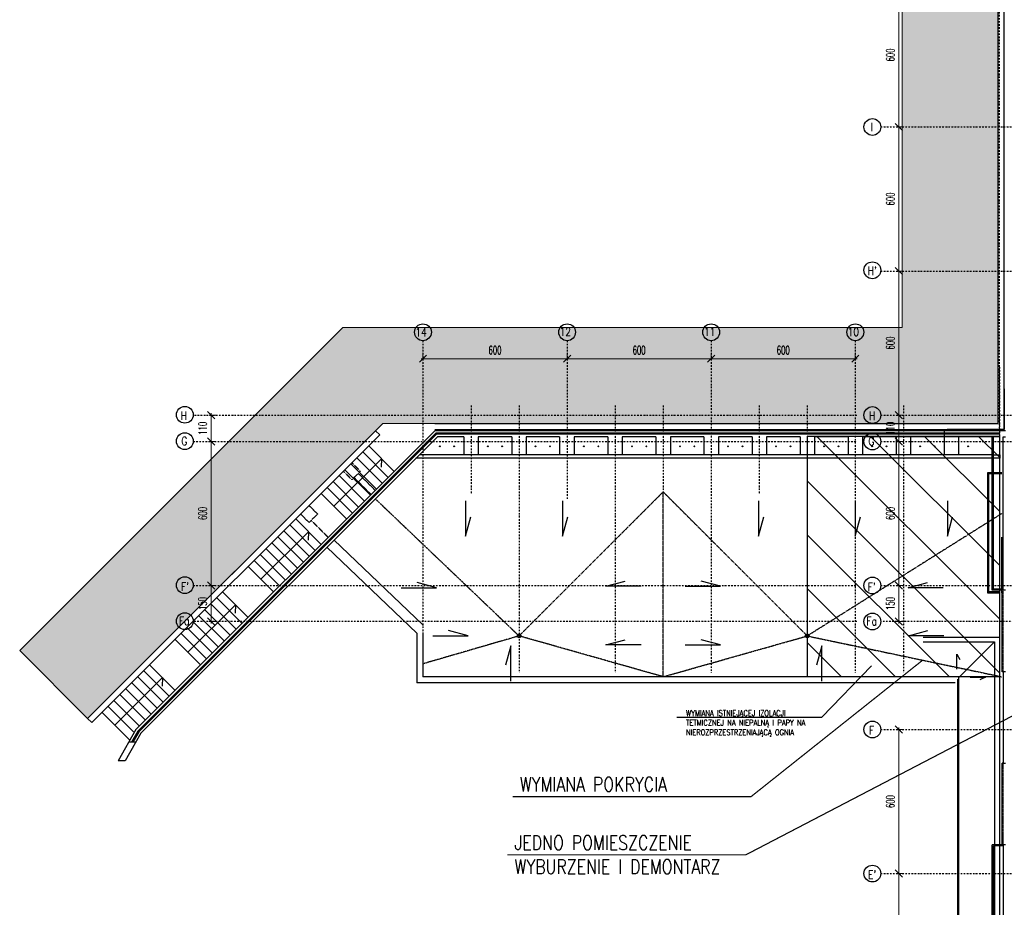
# Model space of a CAD drawing. Header units: centimetres. Extents: x -10729 to 144862, y -4437 to 43656.
# Tile 10 of 148: x 851 to 4950, y 10260 to 13957. Entities that reach past the tile are written whole.
import ezdxf
from ezdxf.enums import TextEntityAlignment as Align

# ---------------------------------------------------------------- set-up
doc = ezdxf.new("R2010")
doc.units = ezdxf.units.CM
doc.header["$LTSCALE"] = 0.1
doc.header["$PDMODE"] = 35
doc.header["$PDSIZE"] = 0.1
for name, pattern in [('Kondygnacja  -0_5$0$HIDDEN', [9.525, 6.35, -3.175]), ('Kondygnacja  -0_5$0$PHANTOM2', [31.75, 15.875, -3.175, 3.175, -3.175, 3.175, -3.175]), ('Osie rzutów$0$DASHDOT2', [12.7, 6.35, -3.175, 0, -3.175])]:
    doc.linetypes.add(name, pattern=pattern)
doc.layers.get('0').update_dxf_attribs({"color": 8})
doc.layers.get('DEFPOINTS').update_dxf_attribs({"color": 8})
for name, color, linetype in [('Dach$0$ARCH_INFO_OPISY', 8, 'Continuous'), ('Dach$0$ARCH_WIDOK_IST', 8, 'Continuous'), ('Kondygnacja  -0_5$0$ARCH_GRUNT', 8, 'Continuous'), ('Kondygnacja  -0_5$0$ARCH_INFO_OPISY_IST', 8, 'Continuous'), ('Kondygnacja  -0_5$0$ARCH_INFO_SCHODY_IST', 8, 'Continuous'), ('Kondygnacja  -0_5$0$ARCH_MUROWANE_IST', 8, 'Continuous'), ('Kondygnacja  -0_5$0$ARCH_NIEWIDOK_IST', 8, 'Kondygnacja  -0_5$0$HIDDEN'), ('Kondygnacja  -0_5$0$ARCH_ODWODNIENIE_IST', 8, 'Kondygnacja  -0_5$0$PHANTOM2'), ('Kondygnacja  -0_5$0$ARCH_PRZEKROJOWE_IST', 8, 'Continuous'), ('Kondygnacja  -0_5$0$ARCH_SCHODY ZEW.', 8, 'Continuous'), ('Kondygnacja  -0_5$0$ARCH_WIDOK_IST', 8, 'Continuous'), ('Kondygnacja  -0_5$0$ARCH_ŻELBET_IST', 8, 'Continuous'), ('Osie rzutów$0$ARCH_INFO_OSIE_IST', 8, 'Osie rzutów$0$DASHDOT2'), ('Osie rzutów$0$ARCH_INFO_OSIE_OPISY_IST', 8, 'Continuous')]:
    doc.layers.add(name, color=color, linetype=linetype)
doc.layers.add('Kondygnacja  -0_5$0$RYSUNKOWE_NIEDRUK', color=8, linetype='Continuous', lineweight=9, plot=False)
doc.layers.add('Osie rzutów$0$ARCH_INFO_WYMIARY', color=8, linetype='Continuous', lineweight=9)
doc.layers.add('ZMIANA EKSPERTYZA', color=8, linetype='Continuous', lineweight=50)
doc.styles.add('Dach$0$ROMANS-50-CM', font='romans.shx', dxfattribs={"width": 0.8, "height": 10})
doc.styles.add('Kondygnacja +0$0$ROMANS-50-CM', font='romans.shx', dxfattribs={"width": 0.8, "height": 10})
doc.styles.add('Osie rzutów$0$ROMANS-250-CM', font='romans.shx', dxfattribs={"width": 0.8, "height": 50})
doc.styles.add('Osie rzutów$0$wymiary_cuprum', font='Romans.shx', dxfattribs={"width": 0.6})
doc.dimstyles.new('Osie rzutów$0$ARCH_ CT', dxfattribs={"dimtxt": 20, "dimasz": 20, "dimexe": 12, "dimexo": 20, "dimgap": 5, "dimtad": 1, "dimdec": 1, "dimrnd": 0.5, "dimzin": 9, "dimdsep": 46, "dimtxsty": 'Osie rzutów$0$wymiary_cuprum', "dimblk": 'Osie rzutów$0$_Oblique', "dimcen": 8, "dimdle": 12, "dimclrd": 256, "dimclre": 256, "dimclrt": 55, "dimadec": 1, "dimazin": 0, "dimtfac": 1, "dimtdec": 1, "dimtmove": 1, "dimatfit": 2, "dimldrblk": 'Osie rzutów$0$_Dot', "dimfxl": 0, "dimtolj": 1, "dimtzin": 0, "dimlwd": -1, "dimlwe": -1, "dimarcsym": 0})

# ---------------------------------------------------------------- blocks, each defined once
blk = doc.blocks.new('Osie rzutów$0$_Oblique')
at = {"color": 0, "linetype": 'ByBlock', "lineweight": -2}
blk.add_line((-0.5, -0.5), (0.5, 0.5), dxfattribs=at)
blk = doc.blocks.new('*D568')
at = {"layer": 'DEFPOINTS', "color": 0}
for p in [(4545, 14110), (4511, 13510), (4545, 13510)]:
    blk.add_point(p, dxfattribs=at)
at = {"layer": 'Osie rzutów$0$ARCH_INFO_WYMIARY'}
for p, q in [((4530, 14110), (4503, 14110)), ((4511, 14118), (4511, 13502)), ((4530, 13510), (4503, 13510))]:
    blk.add_line(p, q, dxfattribs=at)
at = {"layer": 'Osie rzutów$0$ARCH_INFO_WYMIARY', "xscale": 30, "yscale": 30, "zscale": 30}
for p, rotation in [((4511, 14110), 90), ((4511, 13510), 270)]:
    blk.add_blockref('Osie rzutów$0$_Oblique', p, dxfattribs=dict(at, rotation=rotation))
at = {"layer": 'Osie rzutów$0$ARCH_INFO_WYMIARY', "color": 55, "insert": (4475.5, 13810), "char_height": 35, "attachment_point": 5, "rotation": 90, "style": 'Osie rzutów$0$wymiary_cuprum'}
blk.add_mtext('\\A1;600', dxfattribs=at)
blk = doc.blocks.new('Osie rzutów$0$_Dot')
at = {"color": 0, "linetype": 'ByBlock', "lineweight": -2}
blk.add_line((-0.5, 0), (-1, 0), dxfattribs=at)
at = {"color": 0, "linetype": 'ByBlock', "const_width": 0.5}
blk.add_lwpolyline([(-0.25, 0, 1), (0.25, 0, 1)], format="xyb", close=True, dxfattribs=at)
blk = doc.blocks.new('*D569')
at = {"layer": 'DEFPOINTS', "color": 0}
for p in [(4545, 13510), (4511, 12910), (4545, 12910)]:
    blk.add_point(p, dxfattribs=at)
at = {"layer": 'Osie rzutów$0$ARCH_INFO_WYMIARY'}
for p, q in [((4530, 13510), (4503, 13510)), ((4511, 13518), (4511, 12902)), ((4530, 12910), (4503, 12910))]:
    blk.add_line(p, q, dxfattribs=at)
at = {"layer": 'Osie rzutów$0$ARCH_INFO_WYMIARY', "xscale": 30, "yscale": 30, "zscale": 30}
for p, rotation in [((4511, 13510), 90), ((4511, 12910), 270)]:
    blk.add_blockref('Osie rzutów$0$_Oblique', p, dxfattribs=dict(at, rotation=rotation))
at = {"layer": 'Osie rzutów$0$ARCH_INFO_WYMIARY', "color": 55, "insert": (4475.5, 13210), "char_height": 35, "attachment_point": 5, "rotation": 90, "style": 'Osie rzutów$0$wymiary_cuprum'}
blk.add_mtext('\\A1;600', dxfattribs=at)
blk = doc.blocks.new('*D570')
at = {"layer": 'DEFPOINTS', "color": 0}
for p in [(4545, 12910), (4511, 12310), (4545, 12310)]:
    blk.add_point(p, dxfattribs=at)
at = {"layer": 'Osie rzutów$0$ARCH_INFO_WYMIARY'}
for p, q in [((4511, 12918), (4511, 12302)), ((4530, 12910), (4503, 12910)), ((4530, 12310), (4503, 12310))]:
    blk.add_line(p, q, dxfattribs=at)
at = {"layer": 'Osie rzutów$0$ARCH_INFO_WYMIARY', "xscale": 30, "yscale": 30, "zscale": 30}
for p, rotation in [((4511, 12910), 90), ((4511, 12310), 270)]:
    blk.add_blockref('Osie rzutów$0$_Oblique', p, dxfattribs=dict(at, rotation=rotation))
at = {"layer": 'Osie rzutów$0$ARCH_INFO_WYMIARY', "color": 55, "insert": (4475.5, 12610), "char_height": 35, "attachment_point": 5, "rotation": 90, "style": 'Osie rzutów$0$wymiary_cuprum'}
blk.add_mtext('\\A1;600', dxfattribs=at)
blk = doc.blocks.new('*D571')
at = {"layer": 'DEFPOINTS', "color": 0}
for p in [(1682.4, 12200), (1648.5, 11600), (1682.4, 11600)]:
    blk.add_point(p, dxfattribs=at)
at = {"layer": 'Osie rzutów$0$ARCH_INFO_WYMIARY'}
for p, q in [((1667.4, 12200), (1640.5, 12200)), ((1648.5, 12208), (1648.5, 11592)), ((1667.4, 11600), (1640.5, 11600))]:
    blk.add_line(p, q, dxfattribs=at)
at = {"layer": 'Osie rzutów$0$ARCH_INFO_WYMIARY', "xscale": 30, "yscale": 30, "zscale": 30}
for p, rotation in [((1648.5, 12200), 90), ((1648.5, 11600), 270)]:
    blk.add_blockref('Osie rzutów$0$_Oblique', p, dxfattribs=dict(at, rotation=rotation))
at = {"layer": 'Osie rzutów$0$ARCH_INFO_WYMIARY', "color": 55, "insert": (1613, 11900), "char_height": 35, "attachment_point": 5, "rotation": 90, "style": 'Osie rzutów$0$wymiary_cuprum'}
blk.add_mtext('\\A1;600', dxfattribs=at)
blk = doc.blocks.new('*D572')
at = {"layer": 'DEFPOINTS', "color": 0}
for p in [(1682.4, 12310), (1648.5, 12200), (1682.4, 12200)]:
    blk.add_point(p, dxfattribs=at)
at = {"layer": 'Osie rzutów$0$ARCH_INFO_WYMIARY'}
for p, q in [((1667.4, 12310), (1640.5, 12310)), ((1648.5, 12318), (1648.5, 12192)), ((1667.4, 12200), (1640.5, 12200))]:
    blk.add_line(p, q, dxfattribs=at)
at = {"layer": 'Osie rzutów$0$ARCH_INFO_WYMIARY', "xscale": 30, "yscale": 30, "zscale": 30}
for p, rotation in [((1648.5, 12310), 90), ((1648.5, 12200), 270)]:
    blk.add_blockref('Osie rzutów$0$_Oblique', p, dxfattribs=dict(at, rotation=rotation))
at = {"layer": 'Osie rzutów$0$ARCH_INFO_WYMIARY', "color": 55, "insert": (1613, 12255), "char_height": 35, "attachment_point": 5, "rotation": 90, "style": 'Osie rzutów$0$wymiary_cuprum'}
blk.add_mtext('\\A1;110', dxfattribs=at)
blk = doc.blocks.new('*D573')
at = {"layer": 'DEFPOINTS', "color": 0}
for p in [(1682.4, 11600), (1648.5, 11450), (1682.4, 11450)]:
    blk.add_point(p, dxfattribs=at)
at = {"layer": 'Osie rzutów$0$ARCH_INFO_WYMIARY'}
for p, q in [((1648.5, 11608), (1648.5, 11442)), ((1667.4, 11600), (1640.5, 11600)), ((1667.4, 11450), (1640.5, 11450))]:
    blk.add_line(p, q, dxfattribs=at)
at = {"layer": 'Osie rzutów$0$ARCH_INFO_WYMIARY', "xscale": 30, "yscale": 30, "zscale": 30}
for p, rotation in [((1648.5, 11600), 90), ((1648.5, 11450), 270)]:
    blk.add_blockref('Osie rzutów$0$_Oblique', p, dxfattribs=dict(at, rotation=rotation))
at = {"layer": 'Osie rzutów$0$ARCH_INFO_WYMIARY', "color": 55, "insert": (1613, 11525), "char_height": 35, "attachment_point": 5, "rotation": 90, "style": 'Osie rzutów$0$wymiary_cuprum'}
blk.add_mtext('\\A1;150', dxfattribs=at)
blk = doc.blocks.new('*D578')
at = {"layer": 'DEFPOINTS', "color": 0}
for p in [(2530, 12581.6), (3130, 12581.6), (3130, 12544.9)]:
    blk.add_point(p, dxfattribs=at)
at = {"layer": 'Osie rzutów$0$ARCH_INFO_WYMIARY'}
for p, q in [((2522, 12544.9), (3138, 12544.9)), ((2530, 12566.6), (2530, 12536.9)), ((3130, 12566.6), (3130, 12536.9))]:
    blk.add_line(p, q, dxfattribs=at)
at = {"layer": 'Osie rzutów$0$ARCH_INFO_WYMIARY', "xscale": 30, "yscale": 30, "zscale": 30, "rotation": 180}
blk.add_blockref('Osie rzutów$0$_Oblique', (2530, 12544.9), dxfattribs=at)
at = {"layer": 'Osie rzutów$0$ARCH_INFO_WYMIARY', "xscale": 30, "yscale": 30, "zscale": 30}
blk.add_blockref('Osie rzutów$0$_Oblique', (3130, 12544.9), dxfattribs=at)
at = {"layer": 'Osie rzutów$0$ARCH_INFO_WYMIARY', "color": 55, "insert": (2830, 12580.4), "char_height": 35, "attachment_point": 5, "style": 'Osie rzutów$0$wymiary_cuprum'}
blk.add_mtext('\\A1;600', dxfattribs=at)
blk = doc.blocks.new('*D579')
at = {"layer": 'DEFPOINTS', "color": 0}
for p in [(3130, 12581.6), (3730, 12581.6), (3730, 12544.9)]:
    blk.add_point(p, dxfattribs=at)
at = {"layer": 'Osie rzutów$0$ARCH_INFO_WYMIARY'}
for p, q in [((3122, 12544.9), (3738, 12544.9)), ((3130, 12566.6), (3130, 12536.9)), ((3730, 12566.6), (3730, 12536.9))]:
    blk.add_line(p, q, dxfattribs=at)
at = {"layer": 'Osie rzutów$0$ARCH_INFO_WYMIARY', "xscale": 30, "yscale": 30, "zscale": 30, "rotation": 180}
blk.add_blockref('Osie rzutów$0$_Oblique', (3130, 12544.9), dxfattribs=at)
at = {"layer": 'Osie rzutów$0$ARCH_INFO_WYMIARY', "xscale": 30, "yscale": 30, "zscale": 30}
blk.add_blockref('Osie rzutów$0$_Oblique', (3730, 12544.9), dxfattribs=at)
at = {"layer": 'Osie rzutów$0$ARCH_INFO_WYMIARY', "color": 55, "insert": (3430, 12580.4), "char_height": 35, "attachment_point": 5, "style": 'Osie rzutów$0$wymiary_cuprum'}
blk.add_mtext('\\A1;600', dxfattribs=at)
blk = doc.blocks.new('*D580')
at = {"layer": 'DEFPOINTS', "color": 0}
for p in [(3730, 12581.6), (4330, 12581.6), (4330, 12544.9)]:
    blk.add_point(p, dxfattribs=at)
at = {"layer": 'Osie rzutów$0$ARCH_INFO_WYMIARY'}
for p, q in [((3722, 12544.9), (4338, 12544.9)), ((3730, 12566.6), (3730, 12536.9)), ((4330, 12566.6), (4330, 12536.9))]:
    blk.add_line(p, q, dxfattribs=at)
at = {"layer": 'Osie rzutów$0$ARCH_INFO_WYMIARY', "xscale": 30, "yscale": 30, "zscale": 30, "rotation": 180}
blk.add_blockref('Osie rzutów$0$_Oblique', (3730, 12544.9), dxfattribs=at)
at = {"layer": 'Osie rzutów$0$ARCH_INFO_WYMIARY', "xscale": 30, "yscale": 30, "zscale": 30}
blk.add_blockref('Osie rzutów$0$_Oblique', (4330, 12544.9), dxfattribs=at)
at = {"layer": 'Osie rzutów$0$ARCH_INFO_WYMIARY', "color": 55, "insert": (4030, 12580.4), "char_height": 35, "attachment_point": 5, "style": 'Osie rzutów$0$wymiary_cuprum'}
blk.add_mtext('\\A1;600', dxfattribs=at)
blk = doc.blocks.new('*D602')
at = {"layer": 'DEFPOINTS', "color": 0}
for p in [(4545, 10400), (4511, 9800), (4545, 9800)]:
    blk.add_point(p, dxfattribs=at)
at = {"layer": 'Osie rzutów$0$ARCH_INFO_WYMIARY'}
for p, q in [((4530, 10400), (4503, 10400)), ((4511, 10408), (4511, 9792)), ((4530, 9800), (4503, 9800))]:
    blk.add_line(p, q, dxfattribs=at)
at = {"layer": 'Osie rzutów$0$ARCH_INFO_WYMIARY', "xscale": 30, "yscale": 30, "zscale": 30}
for p, rotation in [((4511, 10400), 90), ((4511, 9800), 270)]:
    blk.add_blockref('Osie rzutów$0$_Oblique', p, dxfattribs=dict(at, rotation=rotation))
at = {"layer": 'Osie rzutów$0$ARCH_INFO_WYMIARY', "color": 55, "insert": (4475.5, 10100), "char_height": 35, "attachment_point": 5, "rotation": 90, "style": 'Osie rzutów$0$wymiary_cuprum'}
blk.add_mtext('\\A1;600', dxfattribs=at)
blk = doc.blocks.new('*D603')
at = {"layer": 'DEFPOINTS', "color": 0}
for p in [(4545, 11000), (4511, 10400), (4545, 10400)]:
    blk.add_point(p, dxfattribs=at)
at = {"layer": 'Osie rzutów$0$ARCH_INFO_WYMIARY'}
for p, q in [((4530, 11000), (4503, 11000)), ((4511, 11008), (4511, 10392)), ((4530, 10400), (4503, 10400))]:
    blk.add_line(p, q, dxfattribs=at)
at = {"layer": 'Osie rzutów$0$ARCH_INFO_WYMIARY', "xscale": 30, "yscale": 30, "zscale": 30}
for p, rotation in [((4511, 11000), 90), ((4511, 10400), 270)]:
    blk.add_blockref('Osie rzutów$0$_Oblique', p, dxfattribs=dict(at, rotation=rotation))
at = {"layer": 'Osie rzutów$0$ARCH_INFO_WYMIARY', "color": 55, "insert": (4475.5, 10700), "char_height": 35, "attachment_point": 5, "rotation": 90, "style": 'Osie rzutów$0$wymiary_cuprum'}
blk.add_mtext('\\A1;600', dxfattribs=at)
blk = doc.blocks.new('*D614')
at = {"layer": 'DEFPOINTS', "color": 0}
for p in [(4545, 12200), (4511, 11600), (4545, 11600)]:
    blk.add_point(p, dxfattribs=at)
at = {"layer": 'Osie rzutów$0$ARCH_INFO_WYMIARY'}
for p, q in [((4530, 12200), (4503, 12200)), ((4511, 12208), (4511, 11592)), ((4530, 11600), (4503, 11600))]:
    blk.add_line(p, q, dxfattribs=at)
at = {"layer": 'Osie rzutów$0$ARCH_INFO_WYMIARY', "xscale": 30, "yscale": 30, "zscale": 30}
for p, rotation in [((4511, 12200), 90), ((4511, 11600), 270)]:
    blk.add_blockref('Osie rzutów$0$_Oblique', p, dxfattribs=dict(at, rotation=rotation))
at = {"layer": 'Osie rzutów$0$ARCH_INFO_WYMIARY', "color": 55, "insert": (4475.5, 11900), "char_height": 35, "attachment_point": 5, "rotation": 90, "style": 'Osie rzutów$0$wymiary_cuprum'}
blk.add_mtext('\\A1;600', dxfattribs=at)
blk = doc.blocks.new('*D615')
at = {"layer": 'DEFPOINTS', "color": 0}
for p in [(4545, 12310), (4511, 12200), (4545, 12200)]:
    blk.add_point(p, dxfattribs=at)
at = {"layer": 'Osie rzutów$0$ARCH_INFO_WYMIARY'}
for p, q in [((4530, 12310), (4503, 12310)), ((4511, 12318), (4511, 12192)), ((4530, 12200), (4503, 12200))]:
    blk.add_line(p, q, dxfattribs=at)
at = {"layer": 'Osie rzutów$0$ARCH_INFO_WYMIARY', "xscale": 30, "yscale": 30, "zscale": 30}
for p, rotation in [((4511, 12310), 90), ((4511, 12200), 270)]:
    blk.add_blockref('Osie rzutów$0$_Oblique', p, dxfattribs=dict(at, rotation=rotation))
at = {"layer": 'Osie rzutów$0$ARCH_INFO_WYMIARY', "color": 55, "insert": (4475.5, 12255), "char_height": 35, "attachment_point": 5, "rotation": 90, "style": 'Osie rzutów$0$wymiary_cuprum'}
blk.add_mtext('\\A1;110', dxfattribs=at)
blk = doc.blocks.new('*D616')
at = {"layer": 'DEFPOINTS', "color": 0}
for p in [(4545, 11600), (4511, 11450), (4545, 11450)]:
    blk.add_point(p, dxfattribs=at)
at = {"layer": 'Osie rzutów$0$ARCH_INFO_WYMIARY'}
for p, q in [((4511, 11608), (4511, 11442)), ((4530, 11600), (4503, 11600)), ((4530, 11450), (4503, 11450))]:
    blk.add_line(p, q, dxfattribs=at)
at = {"layer": 'Osie rzutów$0$ARCH_INFO_WYMIARY', "xscale": 30, "yscale": 30, "zscale": 30}
for p, rotation in [((4511, 11600), 90), ((4511, 11450), 270)]:
    blk.add_blockref('Osie rzutów$0$_Oblique', p, dxfattribs=dict(at, rotation=rotation))
at = {"layer": 'Osie rzutów$0$ARCH_INFO_WYMIARY', "color": 55, "insert": (4475.5, 11525), "char_height": 35, "attachment_point": 5, "rotation": 90, "style": 'Osie rzutów$0$wymiary_cuprum'}
blk.add_mtext('\\A1;150', dxfattribs=at)
blk = doc.blocks.new('Osie rzutów')
at = {"layer": 'Osie rzutów$0$ARCH_INFO_OSIE_IST', "ltscale": 10}
for p, q in [((4930, 12255), (4930, 15006.6)), ((4436.04, 13510), (13655, 13510)), ((4436.04, 12910), (7599.14, 12910)), ((2530, 12619.9), (2530, 11235.9)), ((3130, 12619.9), (3130, 11961.71)), ((3730, 12619.9), (3730, 11235.9)), ((4330, 12619.9), (4330, 11235.9)), ((4930, 12510), (4930, 4623.26)), ((2730, 12349.95), (2730, 11978.96)), ((2930, 12349.95), (2930, 11235.9)), ((3330, 12349.95), (3330, 11235.9)), ((3530, 12349.95), (3530, 11978.96)), ((3930, 12349.95), (3930, 11978.96)), ((3930, 12349.95), (3930, 11978.96)), ((4130, 12349.95), (4130, 11235.9)), ((4130, 12349.95), (4130, 11235.9)), ((4530, 12349.95), (4530, 11235.9)), ((4530, 12349.95), (4530, 11235.9)), ((1578.78, 12310), (4336.04, 12310)), ((4436.04, 12310), (13655, 12310)), ((1573.48, 12200), (4336.04, 12200)), ((4436.04, 12200), (13655, 12200)), ((1573.48, 11600), (4336.04, 11600)), ((4436.04, 11600), (13655, 11600)), ((4336.04, 11450), (1573.48, 11450)), ((5078.83, 11450), (4436.04, 11450)), ((4436.04, 11000), (13655, 11000)), ((4436.04, 10400), (13655, 10400))]:
    blk.add_line(p, q, dxfattribs=at)
at = {"layer": 'Osie rzutów$0$ARCH_INFO_OSIE_OPISY_IST'}
for centre in [(4401.04, 13510), (4400.94, 12913.17), (2530, 12654.9), (3130, 12654.9), (3730, 12654.9), (4330, 12654.9), (1538.5, 12311.26), (4401.04, 12310), (1538.5, 12201.26), (4401.04, 12200), (1538.5, 11601.26), (4401.04, 11600), (1538.5, 11451.26), (4401.04, 11450), (4401.04, 11000), (4401.04, 10400)]:
    blk.add_circle(centre, 35, dxfattribs=at)
at = {"layer": 'Osie rzutów$0$ARCH_INFO_OSIE_OPISY_IST', "style": 'Osie rzutów$0$ROMANS-250-CM', "width": 0.8}
for s, p in [('I', (4399.35, 13509.41)), ("H'", (4400.63, 12910.85))]:
    blk.add_text(s, height=35, dxfattribs=at).set_placement(p, align=Align.MIDDLE_CENTER)
for s, p in [('14', (2498.35, 12637.61)), ('12', (3098.49, 12640.22)), ('11', (3700.27, 12640.01)), ('10', (4297.57, 12639.18)), ('H', (1521.37, 12289.59)), ('H', (4386.34, 12289.43)), ('G', (1523.8, 12183.97)), ('G', (4384.69, 12183.82)), ("F'", (1522.72, 11578.01)), ("F'", (4381.47, 11576.3)), ('Fa', (1513.77, 11435.15)), ('Fa', (4375.91, 11433.89)), ('F', (4387.32, 10979.17)), ("E'", (4382.44, 10378.5))]:
    blk.add_text(s, height=35, dxfattribs=at).set_placement(p)
at = {"layer": 'Osie rzutów$0$ARCH_INFO_WYMIARY'}
for base, p1, p2, picture, middle in [((4511.04, 13510), (4544.98, 14110), (4544.98, 13510), '*D568', (4475.54, 13810)), ((4511.04, 12910), (4544.98, 13510), (4544.98, 12910), '*D569', (4475.54, 13210)), ((4511.04, 12310), (4544.98, 12910), (4544.98, 12310), '*D570', (4475.54, 12610)), ((1648.48, 11600), (1682.41, 12200), (1682.41, 11600), '*D571', (1612.98, 11900)), ((4511.04, 11600), (4544.98, 12200), (4544.98, 11600), '*D614', (4475.54, 11900)), ((4511.04, 10400), (4544.98, 11000), (4544.98, 10400), '*D603', (4475.54, 10700)), ((4511.04, 9800), (4544.98, 10400), (4544.98, 9800), '*D602', (4475.54, 10100))]:
    dim = blk.add_linear_dim(base=base, p1=p1, p2=p2, angle=270, dimstyle='Osie rzutów$0$ARCH_ CT', override={"dimtxt": 35, "dimasz": 30, "dimexe": 8, "dimexo": 15, "dimgap": 18, "dimdle": 8}, dxfattribs=at)
    dim.commit()
    dim.dimension.update_dxf_attribs({"geometry": picture, "text_midpoint": middle})
for base, p1, p2, picture, middle in [((3130, 12544.9), (2530, 12581.6), (3130, 12581.6), '*D578', (2830, 12580.4)), ((3730, 12544.9), (3130, 12581.6), (3730, 12581.6), '*D579', (3430, 12580.4)), ((4330, 12544.9), (3730, 12581.6), (4330, 12581.6), '*D580', (4030, 12580.4))]:
    dim = blk.add_linear_dim(base=base, p1=p1, p2=p2, dimstyle='Osie rzutów$0$ARCH_ CT', override={"dimtxt": 35, "dimasz": 30, "dimexe": 8, "dimexo": 15, "dimgap": 18, "dimdle": 8}, dxfattribs=at)
    dim.commit()
    dim.dimension.update_dxf_attribs({"geometry": picture, "text_midpoint": middle})
for base, p1, p2, picture, middle in [((1648.48, 12200), (1682.41, 12310), (1682.41, 12200), '*D572', (1648.48, 12255)), ((4511.04, 12200), (4544.98, 12310), (4544.98, 12200), '*D615', (4511.04, 12255)), ((1648.48, 11450), (1682.41, 11600), (1682.41, 11450), '*D573', (1648.48, 11525)), ((4511.04, 11450), (4544.98, 11600), (4544.98, 11450), '*D616', (4511.04, 11525))]:
    dim = blk.add_linear_dim(base=base, p1=p1, p2=p2, angle=270, dimstyle='Osie rzutów$0$ARCH_ CT', override={"dimtxt": 35, "dimasz": 30, "dimexe": 8, "dimexo": 15, "dimgap": 18, "dimdle": 8}, dxfattribs=at)
    dim.commit()
    dim.dimension.update_dxf_attribs({"geometry": picture, "text_midpoint": middle, "dimtype": 160})

msp = doc.modelspace()

# ---------------------------------------------------------------- hatches: boundary and pattern name
at = {"layer": 'Dach$0$ARCH_WIDOK_IST'}
h = msp.add_hatch(dxfattribs=at)
h.set_pattern_fill('ANSI31', color=256, scale=50, angle=90, style=0)
h.set_pattern_definition([(135, (0.02, 1.26), (-112.2532, -112.2532), [])])
h.paths.add_polyline_path([(4130.023, 11221.264), (4931.023, 11221.264), (4931.023, 12221.264), (4130.023, 12221.264)])
at = {"layer": 'Kondygnacja  -0_5$0$ARCH_GRUNT', "linetype": 'Continuous', "lineweight": 5}
h = msp.add_hatch(dxfattribs=at)
h.set_pattern_fill('EARTH', color=256, scale=15, angle=45, style=0)
h.paths.add_polyline_path([(1133.967, 11046.454), (2362.513, 12275), (4925, 12275), (4925, 14755), (7550.104, 14755), (8720.104, 13585), (9935, 13585), (9935, 12742), (10195, 12742), (10195, 12464.645), (10065.178, 12334.822), (10020.355, 12290), (11107.426, 12290), (13507.426, 9890), (14135, 9890), (14135, 8825), (14045, 8825), (14045, 8794.645), (13865.355, 8615), (13550, 8615), (13550, 8506), (14915, 8507.069), (14915, 8955.706), (14915, 9408.893), (14535, 9611.265), (14535, 10290), (13673.112, 10290), (11273.112, 12690), (10595, 12690), (10595, 13102), (10335, 13102), (10335, 13985), (8885.79, 13985), (7715.79, 15155), (4525, 15155), (4525, 12675), (2196.827, 12675), (851.124, 11329.297)])

# ---------------------------------------------------------------- linework, layer by layer
at = {"elevation": 630}
msp.add_lwpolyline([(4130.023, 11221.264), (4931.023, 11221.264), (4931.023, 12221.264), (4130.023, 12221.264)], close=True, dxfattribs=at)
at = {"layer": 'Dach$0$ARCH_INFO_OPISY', "elevation": 630}
msp.add_lwpolyline([(3587.363, 11051.744), (4190.421, 11051.744), (4397.051, 11265.484)], dxfattribs=at)
at = {"layer": 'Kondygnacja  -0_5$0$ARCH_INFO_OPISY_IST'}
for p, q in [((2707.731, 11952.381), (2707.731, 11805.715)), ((3111.057, 11952.381), (3111.057, 11805.715)), ((3926.674, 11952.381), (3926.674, 11805.715)), ((4330, 11952.381), (4330, 11805.715)), ((4713.16, 11952.381), (4713.16, 11805.715)), ((2707.731, 11805.715), (2729.722, 11886.47)), ((3111.057, 11805.715), (3133.048, 11886.47)), ((3926.674, 11805.715), (3948.664, 11886.47)), ((4330, 11805.715), (4351.991, 11886.47)), ((4713.16, 11805.715), (4735.151, 11886.47)), ((2586.448, 11590.828), (2505.693, 11612.819)), ((3291.633, 11596.794), (3372.388, 11618.785)), ((3768.367, 11596.794), (3687.612, 11618.785)), ((4549.424, 11590.828), (4630.179, 11612.819)), ((2439.782, 11590.828), (2586.448, 11590.828)), ((3438.299, 11596.794), (3291.633, 11596.794)), ((3621.701, 11596.794), (3768.367, 11596.794)), ((4696.09, 11590.828), (4549.424, 11590.828)), ((2717.771, 11390.986), (2637.017, 11412.977)), ((4551.521, 11390.986), (4632.275, 11412.977)), ((2571.106, 11390.986), (2717.771, 11390.986)), ((3291.633, 11352.211), (3372.388, 11374.202)), ((3768.367, 11352.211), (3687.612, 11374.202)), ((4698.186, 11390.986), (4551.521, 11390.986)), ((2895.15, 11348.323), (2873.16, 11267.568)), ((2895.15, 11201.657), (2895.15, 11348.323)), ((3438.299, 11352.211), (3291.633, 11352.211)), ((3621.701, 11352.211), (3768.367, 11352.211)), ((4190.486, 11348.323), (4168.496, 11267.568)), ((4190.486, 11201.657), (4190.486, 11348.323))]:
    msp.add_line(p, q, dxfattribs=at)
at = {"layer": 'Kondygnacja  -0_5$0$ARCH_INFO_SCHODY_IST'}
for p, q in [((2357.261, 12128.327), (2159.271, 11930.337)), ((2357.261, 12128.327), (2356.373, 12092.708)), ((2053.205, 11824.271), (1855.216, 11626.282)), ((2053.205, 11824.271), (2052.317, 11788.653)), ((1749.15, 11520.216), (1551.16, 11322.226)), ((1749.15, 11520.216), (1748.261, 11484.597)), ((1445.094, 11216.16), (1247.104, 11018.17)), ((1445.094, 11216.16), (1444.206, 11180.541))]:
    msp.add_line(p, q, dxfattribs=at)
at = {"layer": 'Kondygnacja  -0_5$0$ARCH_MUROWANE_IST', "ltscale": 4}
for p, q in [((4950, 12418.88), (4950, 12250)), ((4950, 12250), (4711.816, 12250)), ((4955, 12245), (4711.816, 12245)), ((4938, 11802), (4938, 11570))]:
    msp.add_line(p, q, dxfattribs=at)
for points in [[(2580, 12250), (4950, 12250), (4950, 14760), (5010, 14760), (5010, 14805)], [(2580, 12275), (4925, 12275), (4925, 14785), (4985, 14785), (4985, 14805)], [(2580, 12250), (4950, 12250), (4950, 14760), (5010, 14760), (5010, 14805)], [(2580, 12275), (4925, 12275), (4925, 14785), (4985, 14785), (4985, 14805)]]:
    msp.add_lwpolyline(points, dxfattribs=at)
at = {"layer": 'Kondygnacja  -0_5$0$ARCH_NIEWIDOK_IST'}
for p, q in [((2760, 12145), (2700, 12145)), ((2960, 12145), (2900, 12145)), ((3158.82, 12145), (3098.82, 12145)), ((3360, 12145), (3300, 12145)), ((3560, 12145), (3500, 12145)), ((3760, 12145), (3700, 12145)), ((3960, 12145), (3900, 12145)), ((4160, 12145), (4100, 12145)), ((4360, 12145), (4300, 12145)), ((4560, 12145), (4500, 12145)), ((4760, 12145), (4700, 12145)), ((4905, 12145), (4931, 12145)), ((2234.225, 12111.357), (2269.58, 12076.001)), ((2198.869, 12076.001), (2234.225, 12040.646)), ((2269.58, 12076.001), (2234.225, 12040.646)), ((2260.741, 12067.163), (2331.452, 11996.452)), ((2243.064, 12049.485), (2313.774, 11978.774)), ((2056.034, 11933.166), (2091.389, 11897.811)), ((2020.679, 11897.811), (2056.034, 11862.455)), ((2091.389, 11897.811), (2056.034, 11862.455)), ((2064.873, 11871.294), (2135.583, 11800.583))]:
    msp.add_line(p, q, dxfattribs=at)
at = {"layer": 'Kondygnacja  -0_5$0$ARCH_NIEWIDOK_IST', "ltscale": 2}
for p, q in [((4946, 11240), (4946, 11580)), ((4946, 10520), (4946, 10860))]:
    msp.add_line(p, q, dxfattribs=at)
at = {"layer": 'Kondygnacja  -0_5$0$ARCH_ODWODNIENIE_IST'}
for p, q in [((3530, 11990), (2930, 11390)), ((3530, 11220), (3530, 11990)), ((3530, 11990), (4130, 11390)), ((2331.459, 11961.104), (2930, 11390)), ((4940, 11900), (4130, 11390)), ((2930, 11390), (2530, 11273.732)), ((3530, 11220), (2930, 11390)), ((3530, 11220), (4130, 11390)), ((4130, 11390), (4939, 11220))]:
    msp.add_line(p, q, dxfattribs=at)
for centre in [(2930, 11390), (4130, 11390)]:
    msp.add_circle(centre, 7.5, dxfattribs=at)
at = {"layer": 'Kondygnacja  -0_5$0$ARCH_PRZEKROJOWE_IST', "ltscale": 4}
for p, q in [((4900, 11580), (4900, 12220)), ((4905, 11585), (4905, 12220)), ((4946, 11580), (4900, 11580)), ((4946, 11585), (4905, 11585)), ((4611.757, 11385), (4930, 11385)), ((4611.757, 11365), (4910, 11365)), ((4910, 11365), (4910, 9560)), ((4930, 11385), (4930, 9560)), ((4900, 9686.829), (4900, 10520)), ((4946, 10520), (4900, 10520)), ((4905, 9691.829), (4905, 10515)), ((4946, 10515), (4905, 10515))]:
    msp.add_line(p, q, dxfattribs=at)
for points in [[(4955, 11580), (4946, 11580), (4946, 12220), (4955, 12220)], [(4955, 11240), (4946, 11240), (4946, 10860), (4955, 10860)], [(4955, 10520), (4946, 10520), (4946, 9686.829), (4955, 9686.829)]]:
    msp.add_lwpolyline(points, dxfattribs=at)
at = {"layer": 'Kondygnacja  -0_5$0$ARCH_SCHODY ZEW.'}
for p, q in [((2304.228, 12181.36), (2410.294, 12075.294)), ((2279.48, 12156.612), (2385.546, 12050.546)), ((2229.982, 12107.114), (2336.048, 12001.048)), ((2254.731, 12131.863), (2360.797, 12025.797)), ((2180.485, 12057.617), (2286.551, 11951.551)), ((2205.233, 12082.365), (2311.299, 11976.299)), ((2155.736, 12032.868), (2261.802, 11926.802)), ((2106.238, 11983.37), (2212.304, 11877.304)), ((2130.987, 12008.119), (2237.053, 11902.053)), ((1975.424, 11852.556), (2081.49, 11746.49)), ((2000.172, 11877.304), (2106.238, 11771.238)), ((1950.675, 11827.807), (2056.741, 11721.741)), ((1901.177, 11778.31), (2007.244, 11672.244)), ((1925.926, 11803.058), (2031.992, 11696.992)), ((1851.68, 11728.812), (1957.746, 11622.746)), ((1876.429, 11753.561), (1982.495, 11647.495)), ((1826.931, 11704.063), (1932.997, 11597.997)), ((1802.183, 11679.315), (1908.249, 11573.249)), ((1802.183, 11679.315), (1908.249, 11573.249)), ((1696.117, 11573.249), (1802.183, 11467.183)), ((1646.619, 11523.751), (1752.685, 11417.685)), ((1671.368, 11548.5), (1777.434, 11442.434)), ((1621.87, 11499.002), (1727.936, 11392.936)), ((1572.373, 11449.505), (1678.439, 11343.439)), ((1597.122, 11474.254), (1703.188, 11368.188)), ((1522.875, 11400.007), (1628.941, 11293.941)), ((1547.624, 11424.756), (1653.69, 11318.69)), ((1498.127, 11375.259), (1604.193, 11269.193)), ((1367.312, 11244.444), (1473.378, 11138.378)), ((1392.061, 11269.193), (1498.127, 11163.127)), ((1317.814, 11194.946), (1423.88, 11088.88)), ((1342.563, 11219.695), (1448.629, 11113.629)), ((1293.066, 11170.198), (1399.132, 11064.132)), ((1243.568, 11120.7), (1349.634, 11014.634)), ((1268.317, 11145.449), (1374.383, 11039.383)), ((1194.071, 11071.203), (1309.831, 10955.442)), ((1218.819, 11095.951), (1324.885, 10989.885))]:
    msp.add_line(p, q, dxfattribs=at)
at = {"layer": 'Kondygnacja  -0_5$0$ARCH_WIDOK_IST'}
for p, q in [((2332.513, 12245), (1133.967, 11046.454)), ((2350.19, 12227.322), (1151.644, 11028.776)), ((2580, 12245), (1335, 11000)), ((2584.142, 12235), (1343.036, 10993.894)), ((2586.213, 12230), (1347.054, 10990.841)), ((2590.355, 12220), (1355.09, 10984.734)), ((2332.513, 12245), (2350.19, 12227.322)), ((4931, 12245), (2580, 12245)), ((4931, 12235), (2584.142, 12235)), ((4931, 12230), (2586.213, 12230)), ((2700, 12220), (2590.355, 12220)), ((2700, 12220), (2700, 12145)), ((2900, 12220), (2760, 12220)), ((2760, 12220), (2760, 12145)), ((2900, 12220), (2900, 12145)), ((3098.82, 12220), (2960, 12220)), ((2960, 12220), (2960, 12145)), ((3098.82, 12220), (3098.82, 12145)), ((3300, 12220), (3158.82, 12220)), ((3158.82, 12220), (3158.82, 12145)), ((3300, 12220), (3300, 12145)), ((3500, 12220), (3360, 12220)), ((3360, 12220), (3360, 12145)), ((3500, 12220), (3500, 12145)), ((3700, 12220), (3560, 12220)), ((3560, 12220), (3560, 12145)), ((3700, 12220), (3700, 12145)), ((3900, 12220), (3760, 12220)), ((3760, 12220), (3760, 12145)), ((3900, 12220), (3900, 12145)), ((4100, 12220), (3960, 12220)), ((3960, 12220), (3960, 12145)), ((4100, 12220), (4100, 12145)), ((4300, 12220), (4160, 12220)), ((4160, 12220), (4160, 12145)), ((4300, 12220), (4300, 12145)), ((4505, 12220), (4360, 12220)), ((4360, 12220), (4360, 12145)), ((4500, 12220), (4500, 12145)), ((4555, 12220), (4505, 12220)), ((4755, 12220), (4555, 12220)), ((4560, 12220), (4560, 12145)), ((4700, 12245), (4700, 12220)), ((4700, 12220), (4700, 12145)), ((4931, 12220), (4755, 12220)), ((4760, 12220), (4760, 12145)), ((4900, 12220), (4900, 12145)), ((2598.964, 12181.036), (2597.5, 12182.5)), ((2598.964, 12178.964), (2597.5, 12177.5)), ((2599, 12180), (2601, 12180)), ((2602.5, 12182.5), (2601.036, 12181.036)), ((2602.5, 12177.5), (2601.036, 12178.964)), ((2658.964, 12181.036), (2657.5, 12182.5)), ((2658.964, 12178.964), (2657.5, 12177.5)), ((2659, 12180), (2661, 12180)), ((2662.5, 12182.5), (2661.036, 12181.036)), ((2662.5, 12177.5), (2661.036, 12178.964)), ((2798.964, 12181.036), (2797.5, 12182.5)), ((2798.964, 12178.964), (2797.5, 12177.5)), ((2799, 12180), (2801, 12180)), ((2802.5, 12182.5), (2801.036, 12181.036)), ((2802.5, 12177.5), (2801.036, 12178.964)), ((2858.964, 12181.036), (2857.5, 12182.5)), ((2858.964, 12178.964), (2857.5, 12177.5)), ((2859, 12180), (2861, 12180)), ((2862.5, 12182.5), (2861.036, 12181.036)), ((2862.5, 12177.5), (2861.036, 12178.964)), ((2997.783, 12181.036), (2996.32, 12182.5)), ((2997.783, 12178.964), (2996.32, 12177.5)), ((2997.82, 12180), (2999.82, 12180)), ((3001.32, 12182.5), (2999.856, 12181.036)), ((3001.32, 12177.5), (2999.856, 12178.964)), ((3057.783, 12181.036), (3056.32, 12182.5)), ((3057.783, 12178.964), (3056.32, 12177.5)), ((3057.82, 12180), (3059.82, 12180)), ((3061.32, 12182.5), (3059.856, 12181.036)), ((3061.32, 12177.5), (3059.856, 12178.964)), ((3198.964, 12181.036), (3197.5, 12182.5)), ((3198.964, 12178.964), (3197.5, 12177.5)), ((3199, 12180), (3201, 12180)), ((3202.5, 12182.5), (3201.036, 12181.036)), ((3202.5, 12177.5), (3201.036, 12178.964)), ((3258.964, 12181.036), (3257.5, 12182.5)), ((3258.964, 12178.964), (3257.5, 12177.5)), ((3259, 12180), (3261, 12180)), ((3262.5, 12182.5), (3261.036, 12181.036)), ((3262.5, 12177.5), (3261.036, 12178.964)), ((3398.964, 12181.036), (3397.5, 12182.5)), ((3398.964, 12178.964), (3397.5, 12177.5)), ((3399, 12180), (3401, 12180)), ((3402.5, 12182.5), (3401.036, 12181.036)), ((3402.5, 12177.5), (3401.036, 12178.964)), ((3458.964, 12181.036), (3457.5, 12182.5)), ((3458.964, 12178.964), (3457.5, 12177.5)), ((3459, 12180), (3461, 12180)), ((3462.5, 12182.5), (3461.036, 12181.036)), ((3462.5, 12177.5), (3461.036, 12178.964)), ((3598.964, 12181.036), (3597.5, 12182.5)), ((3598.964, 12178.964), (3597.5, 12177.5)), ((3599, 12180), (3601, 12180)), ((3602.5, 12182.5), (3601.036, 12181.036)), ((3602.5, 12177.5), (3601.036, 12178.964)), ((3658.964, 12181.036), (3657.5, 12182.5)), ((3658.964, 12178.964), (3657.5, 12177.5)), ((3659, 12180), (3661, 12180)), ((3662.5, 12182.5), (3661.036, 12181.036)), ((3662.5, 12177.5), (3661.036, 12178.964)), ((3798.964, 12181.036), (3797.5, 12182.5)), ((3798.964, 12178.964), (3797.5, 12177.5)), ((3799, 12180), (3801, 12180)), ((3802.5, 12182.5), (3801.036, 12181.036)), ((3802.5, 12177.5), (3801.036, 12178.964)), ((3858.964, 12181.036), (3857.5, 12182.5)), ((3858.964, 12178.964), (3857.5, 12177.5)), ((3859, 12180), (3861, 12180)), ((3862.5, 12182.5), (3861.036, 12181.036)), ((3862.5, 12177.5), (3861.036, 12178.964)), ((3998.964, 12181.036), (3997.5, 12182.5)), ((3998.964, 12178.964), (3997.5, 12177.5)), ((3999, 12180), (4001, 12180)), ((4002.5, 12182.5), (4001.036, 12181.036)), ((4002.5, 12177.5), (4001.036, 12178.964)), ((4058.964, 12181.036), (4057.5, 12182.5)), ((4058.964, 12178.964), (4057.5, 12177.5)), ((4059, 12180), (4061, 12180)), ((4062.5, 12182.5), (4061.036, 12181.036)), ((4062.5, 12177.5), (4061.036, 12178.964)), ((4198.964, 12181.036), (4197.5, 12182.5)), ((4198.964, 12178.964), (4197.5, 12177.5)), ((4199, 12180), (4201, 12180)), ((4202.5, 12182.5), (4201.036, 12181.036)), ((4202.5, 12177.5), (4201.036, 12178.964)), ((4258.964, 12181.036), (4257.5, 12182.5)), ((4258.964, 12178.964), (4257.5, 12177.5)), ((4259, 12180), (4261, 12180)), ((4262.5, 12182.5), (4261.036, 12181.036)), ((4262.5, 12177.5), (4261.036, 12178.964)), ((4398.964, 12181.036), (4397.5, 12182.5)), ((4398.964, 12178.964), (4397.5, 12177.5)), ((4399, 12180), (4401, 12180)), ((4402.5, 12182.5), (4401.036, 12181.036)), ((4402.5, 12177.5), (4401.036, 12178.964)), ((4458.964, 12181.036), (4457.5, 12182.5)), ((4458.964, 12178.964), (4457.5, 12177.5)), ((4459, 12180), (4461, 12180)), ((4462.5, 12182.5), (4461.036, 12181.036)), ((4462.5, 12177.5), (4461.036, 12178.964)), ((4598.964, 12181.036), (4597.5, 12182.5)), ((4598.964, 12178.964), (4597.5, 12177.5)), ((4599, 12180), (4601, 12180)), ((4602.5, 12182.5), (4601.036, 12181.036)), ((4602.5, 12177.5), (4601.036, 12178.964)), ((4658.964, 12181.036), (4657.5, 12182.5)), ((4658.964, 12178.964), (4657.5, 12177.5)), ((4659, 12180), (4661, 12180)), ((4662.5, 12182.5), (4661.036, 12181.036)), ((4662.5, 12177.5), (4661.036, 12178.964)), ((4798.964, 12181.036), (4797.5, 12182.5)), ((4798.964, 12178.964), (4797.5, 12177.5)), ((4799, 12180), (4801, 12180)), ((4802.5, 12182.5), (4801.036, 12181.036)), ((4802.5, 12177.5), (4801.036, 12178.964)), ((2700, 12145), (2515.355, 12145)), ((2900, 12145), (2760, 12145)), ((3098.82, 12145), (2960, 12145)), ((3300, 12145), (3158.82, 12145)), ((3500, 12145), (3360, 12145)), ((3700, 12145), (3560, 12145)), ((3900, 12145), (3760, 12145)), ((4100, 12145), (3960, 12145)), ((4300, 12145), (4160, 12145)), ((4500, 12145), (4360, 12145)), ((4700, 12145), (4560, 12145)), ((4900, 12145), (4760, 12145)), ((4931, 12145), (4931, 12130)), ((4931, 12130), (2500.355, 12130)), ((4940, 12070), (4880, 12070)), ((4880, 12070), (4880, 11570)), ((4940, 12065), (4885, 12065)), ((4885, 12065), (4885, 11575)), ((2159.257, 11790.328), (2530, 11436.58)), ((2129.573, 11759.218), (2505, 11401)), ((4880, 11570), (4930, 11570)), ((4885, 11575), (4930, 11575)), ((4946, 11580), (4942, 11580)), ((2505, 11401), (2505, 11195)), ((2530, 11401), (2530, 11220)), ((4760, 11215), (4910, 11365)), ((4752.829, 11251.411), (4752.829, 11314.435)), ((4752.829, 11314.435), (4764.444, 11291.947)), ((4745, 11195), (2505, 11195)), ((4770, 11220), (2530, 11220)), ((4755, 11210), (4755, 5568)), ((4760, 11215), (4760, 5578)), ((4808.509, 11218.898), (4871.533, 11218.898)), ((4871.533, 11218.898), (4849.045, 11207.283)), ((1133.967, 11046.454), (1151.644, 11028.776)), ((1335, 11000), (1261.569, 10870)), ((1343.036, 10993.894), (1316.914, 10947.648)), ((1347.054, 10990.841), (1322.656, 10947.648)), ((1355.09, 10984.734), (1290.281, 10870)), ((1334.141, 10947.648), (1305.429, 10947.648)), ((1290.281, 10870), (1261.569, 10870)), ((4946, 10860), (4942, 10860))]:
    msp.add_line(p, q, dxfattribs=at)
for points in [[(4946, 11240), (4942, 11240), (4942, 11580)], [(4946, 10520), (4942, 10520), (4942, 10860)]]:
    msp.add_lwpolyline(points, dxfattribs=at)
for centre in [(2600, 12180), (2660, 12180), (2800, 12180), (2860, 12180), (2998.82, 12180), (3058.82, 12180), (3200, 12180), (3260, 12180), (3400, 12180), (3460, 12180), (3600, 12180), (3660, 12180), (3800, 12180), (3860, 12180), (4000, 12180), (4060, 12180), (4200, 12180), (4260, 12180), (4400, 12180), (4460, 12180), (4600, 12180), (4660, 12180), (4800, 12180)]:
    msp.add_circle(centre, 1, dxfattribs=at)
at = {"layer": 'Kondygnacja  -0_5$0$ARCH_ŻELBET_IST', "ltscale": 2}
msp.add_line((4900, 12220), (4900, 12145), dxfattribs=at)
at = {"layer": 'Kondygnacja  -0_5$0$RYSUNKOWE_NIEDRUK', "linetype": 'Continuous', "lineweight": 5}
msp.add_lwpolyline([(4525, 15155), (4525, 12675), (2196.827, 12675), (851.124, 11329.297), (1133.967, 11046.454), (2362.513, 12275), (4925, 12275), (4925, 14755)], dxfattribs=at)
at = {"layer": 'ZMIANA EKSPERTYZA', "const_width": 5}
for points in [[(2881.759, 10478.09), (3874.088, 10478.09), (5736.5, 11449)], [(2903.83, 10720.702), (3896.159, 10720.702), (4610.377, 11289.055)]]:
    msp.add_lwpolyline(points, dxfattribs=at)

# ---------------------------------------------------------------- block references
at = {"layer": 'Osie rzutów$0$ARCH_INFO_OSIE_OPISY_IST'}
msp.add_blockref('Osie rzutów', (0, 0), dxfattribs=at)

# ---------------------------------------------------------------- texts
at = {"layer": 'Dach$0$ARCH_INFO_OPISY', "insert": (3625.561, 11080.241, 630), "char_height": 24, "width": 522.13209, "attachment_point": 1, "style": 'Dach$0$ROMANS-50-CM'}
msp.add_mtext('WYMIANA ISTNIEJĄCEJ IZOLACJI TETMICZNEJ NA NIEPALNĄ I PAPY NA NIEROZPRZESTRZENIAJĄCĄ OGNIA', dxfattribs=at)
at = {"layer": 'ZMIANA EKSPERTYZA', "char_height": 60, "width": 1253.06536, "attachment_point": 1, "style": 'Kondygnacja +0$0$ROMANS-50-CM'}
for s, insert in [('WYMIANA POKRYCIA', (2932.782, 10801.294)), ('JEDNO POMIESZCZENIE\\PWYBURZENIE I DEMONTARZ', (2910.711, 10558.682))]:
    msp.add_mtext(s, dxfattribs=dict(at, insert=insert))

doc.saveas('drawing.dxf')
